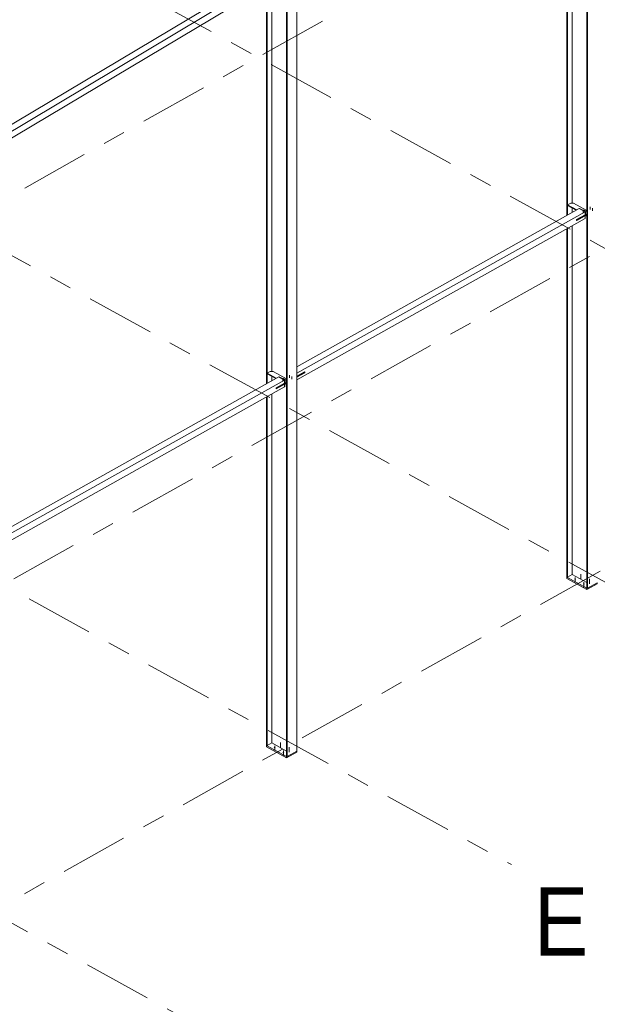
# Model space of a CAD drawing. Header units: millimetres. Extents: x -260 to 160, y -50 to 247.
# Tile 62 of 74: x 41 to 66, y 18 to 61. Entities that reach past the tile are written whole.
import ezdxf

# ---------------------------------------------------------------- set-up
doc = ezdxf.new("R2010")
doc.units = ezdxf.units.MM
for name, pattern in [('XKITLINE00', [0]), ('XKITLINE02', [4, 2, -2]), ('XKITLINE03', [6, 3, -1, 1, -1])]:
    doc.linetypes.add(name, pattern=pattern)
for name, color, linetype, lineweight in [('Element', 2, 'Continuous', 0), ('Spoina', 1, 'Continuous', 0), ('Śruba', 3, 'Continuous', 0)]:
    doc.layers.add(name, color=color, linetype=linetype, lineweight=lineweight)
doc.styles.add('ARIAL', font='ARIAL.TTF')

msp = doc.modelspace()

# ---------------------------------------------------------------- hatches: boundary and pattern name
at = {"layer": 'Śruba'}
for points in [[(65.693, 52.92), (65.689, 52.921), (65.684, 52.922), (65.681, 52.924), (65.678, 52.926), (65.675, 52.928), (65.674, 52.931), (65.673, 52.934), (65.674, 52.936), (65.675, 52.939), (65.678, 52.941), (65.681, 52.943), (65.684, 52.945), (65.689, 52.947), (65.693, 52.947), (65.698, 52.948), (65.703, 52.947), (65.708, 52.947), (65.712, 52.945), (65.716, 52.943), (65.719, 52.941), (65.721, 52.939), (65.723, 52.936), (65.723, 52.934), (65.723, 52.931), (65.721, 52.928), (65.719, 52.926), (65.716, 52.924), (65.712, 52.922), (65.708, 52.921), (65.703, 52.92), (65.698, 52.92)], [(52.493, 45.522), (52.488, 45.523), (52.484, 45.524), (52.48, 45.526), (52.477, 45.528), (52.475, 45.53), (52.474, 45.533), (52.473, 45.536), (52.474, 45.538), (52.475, 45.541), (52.477, 45.543), (52.48, 45.546), (52.484, 45.547), (52.488, 45.549), (52.493, 45.549), (52.498, 45.55), (52.503, 45.549), (52.508, 45.549), (52.512, 45.547), (52.516, 45.546), (52.519, 45.543), (52.521, 45.541), (52.523, 45.538), (52.523, 45.536), (52.523, 45.533), (52.521, 45.53), (52.519, 45.528), (52.516, 45.526), (52.512, 45.524), (52.508, 45.523), (52.503, 45.522), (52.498, 45.522)], [(65.234, 36.802), (65.227, 36.803), (65.22, 36.805), (65.214, 36.808), (65.209, 36.811), (65.205, 36.815), (65.203, 36.819), (65.202, 36.823), (65.203, 36.827), (65.205, 36.831), (65.209, 36.835), (65.214, 36.839), (65.22, 36.841), (65.227, 36.843), (65.234, 36.845), (65.242, 36.845), (65.249, 36.845), (65.257, 36.843), (65.263, 36.841), (65.269, 36.839), (65.274, 36.835), (65.278, 36.831), (65.28, 36.827), (65.281, 36.823), (65.28, 36.819), (65.278, 36.815), (65.274, 36.811), (65.269, 36.808), (65.263, 36.805), (65.257, 36.803), (65.249, 36.802), (65.242, 36.801)], [(65.614, 36.592), (65.607, 36.593), (65.6, 36.595), (65.594, 36.598), (65.589, 36.601), (65.586, 36.605), (65.583, 36.609), (65.583, 36.614), (65.583, 36.618), (65.586, 36.622), (65.589, 36.626), (65.594, 36.629), (65.6, 36.632), (65.607, 36.634), (65.614, 36.635), (65.622, 36.635), (65.63, 36.635), (65.637, 36.634), (65.644, 36.632), (65.65, 36.629), (65.655, 36.626), (65.658, 36.622), (65.661, 36.618), (65.661, 36.614), (65.661, 36.609), (65.658, 36.605), (65.655, 36.601), (65.65, 36.598), (65.644, 36.595), (65.637, 36.593), (65.63, 36.592), (65.622, 36.592)], [(52.034, 29.404), (52.026, 29.405), (52.019, 29.407), (52.014, 29.41), (52.009, 29.413), (52.005, 29.417), (52.003, 29.421), (52.002, 29.425), (52.003, 29.429), (52.005, 29.434), (52.009, 29.437), (52.014, 29.441), (52.019, 29.443), (52.026, 29.445), (52.034, 29.447), (52.041, 29.447), (52.049, 29.447), (52.056, 29.445), (52.063, 29.443), (52.069, 29.441), (52.074, 29.437), (52.078, 29.434), (52.08, 29.429), (52.081, 29.425), (52.08, 29.421), (52.078, 29.417), (52.074, 29.413), (52.069, 29.41), (52.063, 29.407), (52.056, 29.405), (52.049, 29.404), (52.041, 29.403)], [(52.414, 29.194), (52.407, 29.195), (52.4, 29.197), (52.394, 29.2), (52.389, 29.204), (52.385, 29.207), (52.383, 29.211), (52.382, 29.216), (52.383, 29.22), (52.385, 29.224), (52.389, 29.228), (52.394, 29.231), (52.4, 29.234), (52.407, 29.236), (52.414, 29.237), (52.422, 29.237), (52.429, 29.237), (52.437, 29.236), (52.444, 29.234), (52.45, 29.231), (52.454, 29.228), (52.458, 29.224), (52.46, 29.22), (52.461, 29.216), (52.46, 29.211), (52.458, 29.207), (52.454, 29.204), (52.45, 29.2), (52.444, 29.197), (52.437, 29.195), (52.429, 29.194), (52.422, 29.194)]]:
    msp.add_hatch(color=256, dxfattribs=at).paths.add_polyline_path(points, flags=17)

# ---------------------------------------------------------------- linework, layer by layer
at = {"layer": 'Element', "linetype": 'XKITLINE00', "lineweight": 0}
for p, q in [((65.755, 36.442), (65.755, 70.409)), ((65.788, 70.391), (65.788, 36.425)), ((64.875, 52.803), (64.875, 69.891)), ((64.907, 52.821), (64.907, 69.908)), ((65.11, 53.349), (65.11, 70.014)), ((39.666, 56.318), (52.067, 63.723)), ((53.015, 63.714), (53.015, 29.266)), ((52.321, 63.583), (39.919, 56.178)), ((52.328, 63.291), (39.927, 55.886)), ((52.555, 63.492), (52.555, 29.044)), ((52.587, 63.474), (52.587, 29.027)), ((51.674, 45.405), (51.674, 62.9)), ((51.706, 45.423), (51.706, 62.919)), ((51.91, 45.951), (51.91, 63.041)), ((64.907, 53.27), (65.048, 53.349)), ((64.907, 53.24), (64.907, 53.27)), ((64.907, 53.27), (65.311, 53.047)), ((64.907, 53.24), (65.284, 53.033)), ((65.048, 53.349), (65.174, 53.349)), ((65.174, 53.349), (65.755, 53.029)), ((65.423, 53.11), (53.015, 46.156)), ((53.015, 45.874), (65.676, 52.97)), ((65.11, 52.935), (65.11, 53.128)), ((65.676, 52.837), (65.299, 52.625)), ((65.312, 52.618), (65.755, 52.867)), ((65.755, 52.837), (65.312, 52.589)), ((65.433, 53.116), (65.423, 53.11)), ((65.676, 52.97), (65.423, 53.11)), ((65.423, 53.11), (65.676, 52.97)), ((65.433, 53.116), (65.686, 52.976)), ((65.573, 53.039), (65.634, 53.039)), ((65.634, 53.039), (65.755, 52.972)), ((65.676, 52.97), (65.686, 52.976)), ((65.676, 52.837), (65.676, 52.97)), ((65.676, 52.97), (65.676, 52.837)), ((65.676, 52.837), (65.686, 52.842)), ((65.676, 52.793), (65.676, 52.673)), ((65.676, 52.673), (65.676, 52.793)), ((65.686, 52.976), (65.686, 52.842)), ((65.686, 52.799), (65.686, 52.679)), ((65.698, 52.805), (65.755, 52.773)), ((65.724, 52.82), (65.755, 52.803)), ((65.755, 52.773), (65.755, 52.803)), ((65.676, 52.673), (53.015, 45.577)), ((65.11, 37.024), (65.11, 52.356)), ((65.299, 52.625), (65.299, 52.596)), ((65.299, 52.625), (65.312, 52.618)), ((65.312, 52.589), (65.299, 52.596)), ((65.312, 52.589), (65.312, 52.618)), ((65.686, 52.679), (65.676, 52.673)), ((64.875, 36.927), (64.875, 52.224)), ((64.907, 36.91), (64.907, 52.242)), ((51.706, 45.872), (51.847, 45.951)), ((51.706, 45.842), (51.706, 45.872)), ((51.706, 45.872), (52.111, 45.65)), ((51.847, 45.951), (51.974, 45.951)), ((51.974, 45.951), (52.555, 45.631)), ((53.015, 45.741), (53.351, 45.929)), ((53.015, 45.727), (53.364, 45.922)), ((53.015, 45.697), (53.364, 45.893)), ((53.364, 45.922), (53.351, 45.929)), ((53.364, 45.893), (53.364, 45.922)), ((52.222, 45.712), (39.815, 38.758)), ((39.815, 38.476), (52.476, 45.572)), ((51.706, 45.842), (52.084, 45.635)), ((51.91, 45.537), (51.91, 45.73)), ((52.476, 45.439), (52.099, 45.227)), ((52.112, 45.22), (52.555, 45.469)), ((52.555, 45.439), (52.112, 45.191)), ((52.233, 45.718), (52.222, 45.712)), ((52.476, 45.572), (52.222, 45.712)), ((52.222, 45.712), (52.476, 45.572)), ((52.233, 45.718), (52.486, 45.578)), ((52.373, 45.641), (52.434, 45.641)), ((52.434, 45.641), (52.555, 45.574)), ((52.476, 45.572), (52.486, 45.578)), ((52.476, 45.439), (52.476, 45.572)), ((52.476, 45.572), (52.476, 45.439)), ((52.476, 45.439), (52.486, 45.444)), ((52.486, 45.578), (52.486, 45.444)), ((52.476, 45.276), (39.815, 38.179)), ((52.099, 45.227), (52.099, 45.198)), ((52.099, 45.227), (52.112, 45.22)), ((52.112, 45.191), (52.099, 45.198)), ((52.112, 45.191), (52.112, 45.22)), ((52.476, 45.395), (52.476, 45.276)), ((52.476, 45.276), (52.476, 45.395)), ((52.486, 45.281), (52.476, 45.276)), ((52.486, 45.401), (52.486, 45.281)), ((52.497, 45.407), (52.555, 45.375)), ((52.524, 45.422), (52.555, 45.405)), ((52.555, 45.375), (52.555, 45.405)), ((51.674, 29.53), (51.674, 44.826)), ((51.706, 29.512), (51.706, 44.844)), ((51.91, 29.626), (51.91, 44.958)), ((64.875, 36.927), (64.907, 36.91)), ((64.887, 36.92), (64.875, 36.913)), ((64.875, 36.913), (65.762, 36.425)), ((64.875, 36.913), (64.875, 36.854)), ((64.875, 36.854), (65.762, 36.365)), ((64.907, 36.91), (65.11, 37.024)), ((65.11, 37.024), (65.755, 36.669)), ((65.755, 36.442), (65.788, 36.425)), ((65.762, 36.365), (66.215, 36.619)), ((65.775, 36.432), (65.762, 36.425)), ((65.762, 36.425), (65.762, 36.365)), ((65.788, 36.425), (66.215, 36.664)), ((66.215, 36.619), (66.215, 36.664)), ((51.674, 29.53), (51.706, 29.512)), ((51.687, 29.523), (51.674, 29.515)), ((51.674, 29.515), (52.562, 29.027)), ((51.674, 29.515), (51.674, 29.456)), ((51.674, 29.456), (52.562, 28.967)), ((51.706, 29.512), (51.91, 29.626)), ((51.91, 29.626), (52.555, 29.271)), ((52.555, 29.044), (52.587, 29.027)), ((52.562, 28.967), (53.015, 29.221)), ((52.575, 29.034), (52.562, 29.027)), ((52.562, 29.027), (52.562, 28.967)), ((52.587, 29.027), (53.015, 29.266)), ((53.015, 29.221), (53.015, 29.266))]:
    msp.add_line(p, q, dxfattribs=at)
at = {"layer": 'Spoina', "linetype": 'XKITLINE03', "lineweight": 0}
for p, q in [((-168.856, 181.004), (88.84, 39.08)), ((-182.056, 173.606), (75.64, 31.682)), ((-195.257, 166.208), (62.439, 24.284)), ((-208.457, 158.81), (49.239, 16.886)), ((-37.455, 10.011), (87.257, 79.904)), ((-22.236, 1.63), (102.475, 71.523)), ((-9.554, -5.355), (115.157, 64.538))]:
    msp.add_line(p, q, dxfattribs=at)
at = {"layer": 'Śruba', "linetype": 'XKITLINE02', "lineweight": 0}
for p, q in [((65.597, 53.019), (65.597, 52.9)), ((65.899, 53.188), (65.899, 53.07)), ((66, 53.132), (66, 53.014)), ((52.397, 45.621), (52.397, 45.502)), ((52.698, 45.79), (52.698, 45.672)), ((52.8, 45.735), (52.8, 45.616)), ((65.493, 36.827), (65.493, 37.041)), ((65.873, 36.618), (65.873, 36.832)), ((52.293, 29.429), (52.293, 29.643)), ((52.673, 29.22), (52.673, 29.434))]:
    msp.add_line(p, q, dxfattribs=at)
at = {"layer": 'Śruba', "linetype": 'XKITLINE00', "lineweight": 0}
for p, q in [((65.698, 52.963), (65.698, 52.845)), ((52.498, 45.565), (52.498, 45.447)), ((65.242, 36.687), (65.242, 36.9)), ((65.622, 36.477), (65.622, 36.691)), ((52.041, 29.289), (52.041, 29.502)), ((52.422, 29.079), (52.422, 29.293))]:
    msp.add_line(p, q, dxfattribs=at)

# ---------------------------------------------------------------- texts
at = {"layer": 'Spoina', "style": 'ARIAL', "width": 0.85}
msp.add_text('E', height=3, dxfattribs=at).set_placement((63.439, 20.284))

doc.saveas('drawing.dxf')
